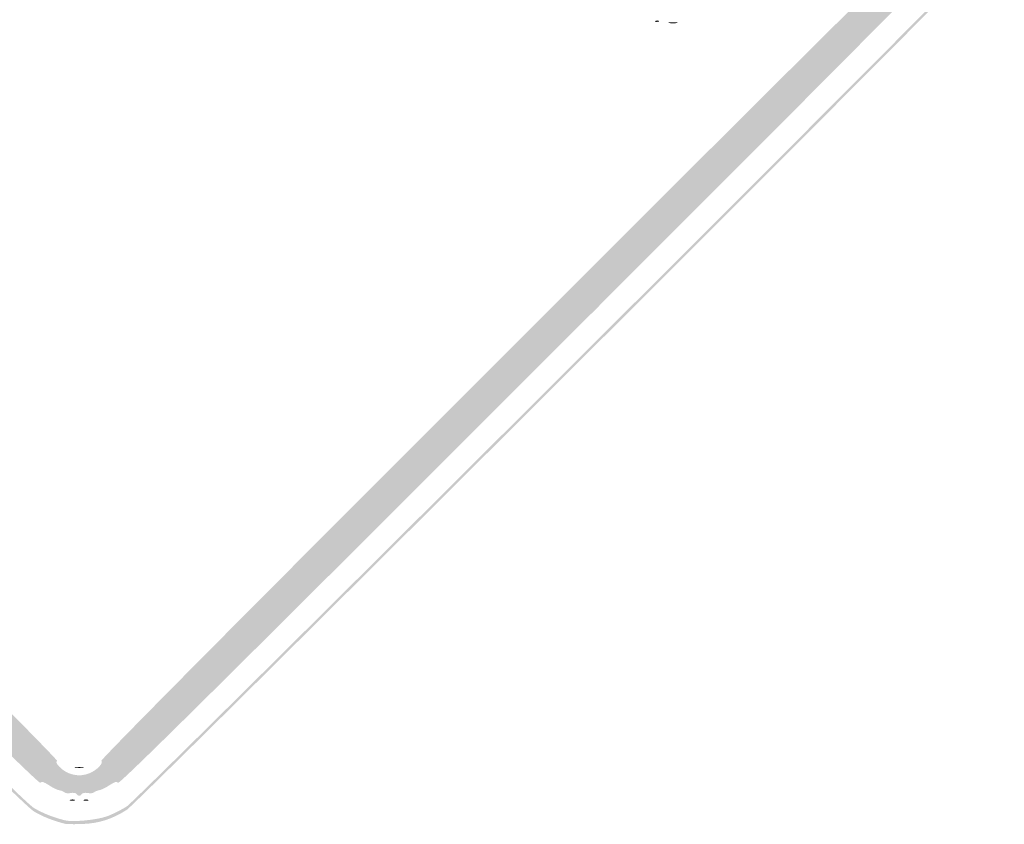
# Model space of a CAD drawing. Header units: inches. Extents: x -26.1 to 25.6, y -25.4 to 25.5.
# Tile 9 of 10: x -1.6 to 25.6, y -25.4 to -3.1. Entities that reach past the tile are written whole.
import ezdxf

# ---------------------------------------------------------------- set-up
doc = ezdxf.new("R2010")
doc.units = ezdxf.units.IN
doc.header["$MEASUREMENT"] = 0

msp = doc.modelspace()

# ---------------------------------------------------------------- hatches: boundary and pattern name
h = msp.add_hatch(color=7)
edge = h.paths.add_edge_path()
edge.add_spline(control_points=[(-0.401, -25.427), (-0.73, -25.343), (-1.002, -25.234), (-1.249, -25.09), (-1.471, -24.96), (-4.006, -22.452), (-13.073, -13.393), (-19.42, -7.051), (-24.715, -1.735), (-24.84, -1.579), (-25.178, -1.157), (-25.348, -0.785), (-25.415, -0.316), (-25.466, 0.035), (-25.463, 0.135), (-25.392, 0.464), (-25.226, 1.239), (-26.136, 0.288), (-13.135, 13.276)], knot_values=[0, 0, 0, 0, 1, 1, 1, 2, 2, 2, 3, 3, 3, 4, 4, 4, 5, 5, 5, 6, 6, 6, 6], degree=3, periodic=0)
edge.add_line((-13.135, 13.276), (-1.296, 25.104))
edge.add_line((-1.296, 25.104), (-0.964, 25.234))
edge.add_spline(control_points=[(-0.964, 25.234), (-0.48, 25.425), (-0.074, 25.482), (0.326, 25.416), (0.675, 25.358), (1.173, 25.164), (1.367, 25.011), (1.432, 24.959), (6.773, 19.634), (13.237, 13.177), (24.952, 1.475), (24.99, 1.437), (25.175, 1.061), (25.632, 0.135), (25.512, -0.754), (24.816, -1.603), (24.365, -2.153), (1.6, -24.862), (1.32, -25.041), (0.914, -25.3), (0.551, -25.417), (0.094, -25.435), (-0.126, -25.444), (-0.349, -25.44), (-0.401, -25.427)], knot_values=[0, 0, 0, 0, 1, 1, 1, 2, 2, 2, 3, 3, 3, 4, 4, 4, 5, 5, 5, 6, 6, 6, 7, 7, 7, 8, 8, 8, 8], degree=3, periodic=0)
edge = h.paths.add_edge_path(flags=0)
edge.add_spline(control_points=[(0.778, -25.219), (0.933, -25.16), (1.177, -25.038), (1.32, -24.947), (1.6, -24.768), (24.271, -2.153), (24.722, -1.603), (25.418, -0.754), (25.538, 0.135), (25.081, 1.061), (24.895, 1.437), (24.857, 1.476), (13.143, 13.183), (1.534, 24.785), (1.386, 24.93), (1.037, 25.095), (0.364, 25.414), (-0.234, 25.427), (-0.964, 25.14)], knot_values=[0, 0, 0, 0, 1, 1, 1, 2, 2, 2, 3, 3, 3, 4, 4, 4, 5, 5, 5, 6, 6, 6, 6], degree=3, periodic=0)
edge.add_line((-0.964, 25.14), (-1.296, 25.01))
edge.add_line((-1.296, 25.01), (-13.088, 13.229))
edge.add_spline(control_points=[(-13.088, 13.229), (-26.037, 0.293), (-25.132, 1.239), (-25.298, 0.464), (-25.451, -0.246), (-25.266, -0.929), (-24.746, -1.579), (-24.621, -1.735), (-19.347, -7.03), (-13.026, -13.346), (-3.996, -22.368), (-1.471, -24.865), (-1.249, -24.995), (-1.002, -25.14), (-0.73, -25.248), (-0.401, -25.332), (-0.181, -25.389), (0.501, -25.323), (0.778, -25.219)], knot_values=[0, 0, 0, 0, 1, 1, 1, 2, 2, 2, 3, 3, 3, 4, 4, 4, 5, 5, 5, 6, 6, 6, 6], degree=3, periodic=0)
h = msp.add_hatch(color=7)
edge = h.paths.add_edge_path()
edge.add_spline(control_points=[(-0.074, -24.603), (-0.091, -24.574), (-0.164, -24.562), (-0.235, -24.576), (-0.305, -24.591), (-0.383, -24.583), (-0.407, -24.559), (-0.43, -24.535), (-0.495, -24.509), (-0.55, -24.5), (-0.605, -24.492), (-0.734, -24.429), (-0.837, -24.361), (-0.979, -24.267), (-1.038, -24.25), (-1.079, -24.291), (-1.12, -24.332), (-3.971, -21.508), (-12.74, -12.74), (-21.797, -3.683), (-24.333, -1.121), (-24.289, -1.077), (-24.244, -1.033), (-24.258, -0.986), (-24.351, -0.864), (-24.417, -0.778), (-24.458, -0.707), (-24.443, -0.707), (-24.428, -0.707), (-24.442, -0.659), (-24.474, -0.601), (-24.506, -0.543), (-24.535, -0.474), (-24.539, -0.448), (-24.543, -0.422), (-24.55, -0.39), (-24.555, -0.377), (-24.568, -0.343), (-24.57, 0.298), (-24.557, 0.354), (-24.551, 0.379), (-24.543, 0.422), (-24.538, 0.448), (-24.525, 0.534), (-24.28, 0.983), (-24.229, 1.014), (-24.194, 1.036), (-24.196, 1.067), (-24.236, 1.115), (-24.285, 1.174), (-22.46, 3.019), (-12.763, 12.716), (-3.318, 22.162), (-1.22, 24.237), (-1.165, 24.192), (-1.113, 24.148), (-1.082, 24.155), (-1.019, 24.224), (-0.945, 24.306), (-0.772, 24.395), (-0.448, 24.518), (-0.37, 24.547), (-0.169, 24.571), (0, 24.571), (0.169, 24.571), (0.37, 24.547), (0.448, 24.518), (0.754, 24.402), (0.946, 24.307), (0.996, 24.246), (1.038, 24.196), (1.064, 24.194), (1.117, 24.238), (1.173, 24.285), (3.192, 22.288), (12.716, 12.763), (22.241, 3.239), (24.237, 1.22), (24.191, 1.164), (24.147, 1.111), (24.151, 1.084), (24.21, 1.035), (24.282, 0.974), (24.524, 0.544), (24.538, 0.448), (24.543, 0.422), (24.551, 0.379), (24.557, 0.354), (24.57, 0.298), (24.568, -0.343), (24.555, -0.377), (24.55, -0.39), (24.543, -0.422), (24.539, -0.448), (24.535, -0.474), (24.506, -0.543), (24.474, -0.601), (24.442, -0.659), (24.428, -0.707), (24.443, -0.707), (24.458, -0.707), (24.417, -0.778), (24.351, -0.864), (24.258, -0.986), (24.244, -1.033), (24.289, -1.077), (24.333, -1.121), (21.797, -3.683), (12.74, -12.74), (3.971, -21.508), (1.12, -24.332), (1.079, -24.291), (1.038, -24.25), (0.979, -24.267), (0.837, -24.361), (0.734, -24.429), (0.605, -24.492), (0.55, -24.5), (0.495, -24.509), (0.43, -24.535), (0.407, -24.559), (0.383, -24.583), (0.305, -24.591), (0.235, -24.576), (0.164, -24.562), (0.091, -24.574), (0.074, -24.603), (0.056, -24.631), (0.023, -24.654), (0, -24.654), (-0.023, -24.654), (-0.056, -24.631), (-0.074, -24.603)], knot_values=[0, 0, 0, 0, 1, 1, 1, 2, 2, 2, 3, 3, 3, 4, 4, 4, 5, 5, 5, 6, 6, 6, 7, 7, 7, 8, 8, 8, 9, 9, 9, 10, 10, 10, 11, 11, 11, 12, 12, 12, 13, 13, 13, 14, 14, 14, 15, 15, 15, 16, 16, 16, 17, 17, 17, 18, 18, 18, 19, 19, 19, 20, 20, 20, 21, 21, 21, 22, 22, 22, 23, 23, 23, 24, 24, 24, 25, 25, 25, 26, 26, 26, 27, 27, 27, 28, 28, 28, 29, 29, 29, 30, 30, 30, 31, 31, 31, 32, 32, 32, 33, 33, 33, 34, 34, 34, 35, 35, 35, 36, 36, 36, 37, 37, 37, 38, 38, 38, 39, 39, 39, 40, 40, 40, 41, 41, 41, 42, 42, 42, 43, 43, 43, 44, 44, 44, 44], degree=3, periodic=0)
edge = h.paths.add_edge_path(flags=0)
edge.add_spline(control_points=[(0.296, -24.024), (0.496, -23.939), (0.687, -23.734), (0.611, -23.687), (0.575, -23.665), (4.673, -19.533), (12.096, -12.111), (20.323, -3.884), (23.652, -0.583), (23.692, -0.616), (23.762, -0.674), (24.059, -0.35), (24.023, -0.256), (24.01, -0.22), (24.019, -0.179), (24.044, -0.164), (24.097, -0.131), (24.104, 0.11), (24.053, 0.161), (24.019, 0.195), (24.013, 0.216), (24, 0.341), (23.997, 0.373), (21.476, 2.918), (18.399, 5.996), (14.658, 9.737), (12.786, 11.578), (12.752, 11.55), (12.676, 11.487), (0.592, 23.578), (0.661, 23.647), (0.697, 23.683), (0.664, 23.74), (0.543, 23.846), (0.45, 23.928), (0.348, 23.997), (0.317, 24), (0.217, 24.009), (0.167, 24.022), (0.082, 24.061), (0.037, 24.082), (-0.037, 24.082), (-0.082, 24.061), (-0.167, 24.022), (-0.217, 24.009), (-0.317, 24), (-0.348, 23.997), (-0.45, 23.928), (-0.543, 23.846), (-0.664, 23.74), (-0.697, 23.683), (-0.661, 23.647), (-0.592, 23.578), (-12.676, 11.487), (-12.752, 11.55), (-12.786, 11.578), (-14.658, 9.737), (-18.399, 5.996), (-21.476, 2.918), (-23.997, 0.373), (-24, 0.341), (-24.013, 0.216), (-24.019, 0.195), (-24.053, 0.161), (-24.104, 0.11), (-24.097, -0.131), (-24.044, -0.164), (-24.019, -0.179), (-24.009, -0.218), (-24.021, -0.249), (-24.056, -0.341), (-23.76, -0.673), (-23.693, -0.617), (-23.652, -0.583), (-20.436, -3.77), (-12.096, -12.111), (-4.673, -19.533), (-0.575, -23.665), (-0.611, -23.687), (-0.651, -23.712), (-0.636, -23.756), (-0.557, -23.84), (-0.34, -24.076), (0.002, -24.15), (0.296, -24.024)], knot_values=[0, 0, 0, 0, 1, 1, 1, 2, 2, 2, 3, 3, 3, 4, 4, 4, 5, 5, 5, 6, 6, 6, 7, 7, 7, 8, 8, 8, 9, 9, 9, 10, 10, 10, 11, 11, 11, 12, 12, 12, 13, 13, 13, 14, 14, 14, 15, 15, 15, 16, 16, 16, 17, 17, 17, 18, 18, 18, 19, 19, 19, 20, 20, 20, 21, 21, 21, 22, 22, 22, 23, 23, 23, 24, 24, 24, 25, 25, 25, 26, 26, 26, 27, 27, 27, 28, 28, 28, 28], degree=3, periodic=0)
h = msp.add_hatch(color=7)
edge = h.paths.add_edge_path()
edge.add_spline(control_points=[(15.972, -3.173), (16.006, -3.16), (16.046, -3.161), (16.062, -3.177), (16.078, -3.193), (16.05, -3.204), (16, -3.202), (15.945, -3.2), (15.934, -3.188), (15.972, -3.173)], knot_values=[0, 0, 0, 0, 1, 1, 1, 2, 2, 2, 3, 3, 3, 3], degree=3, periodic=0)
h = msp.add_hatch(color=7)
edge = h.paths.add_edge_path()
edge.add_spline(control_points=[(16.346, -3.219), (16.404, -3.208), (16.5, -3.208), (16.558, -3.219), (16.616, -3.231), (16.569, -3.24), (16.452, -3.24), (16.335, -3.24), (16.288, -3.231), (16.346, -3.219)], knot_values=[0, 0, 0, 0, 1, 1, 1, 2, 2, 2, 3, 3, 3, 3], degree=3, periodic=0)
h = msp.add_hatch(color=7)
edge = h.paths.add_edge_path()
edge.add_spline(control_points=[(-0.106, -23.867), (-0.048, -23.856), (0.048, -23.856), (0.106, -23.867), (0.164, -23.878), (0.117, -23.887), (0, -23.887), (-0.117, -23.887), (-0.164, -23.878), (-0.106, -23.867)], knot_values=[0, 0, 0, 0, 1, 1, 1, 2, 2, 2, 3, 3, 3, 3], degree=3, periodic=0)
h = msp.add_hatch(color=7)
edge = h.paths.add_edge_path()
edge.add_spline(control_points=[(-0.247, -24.765), (-0.215, -24.752), (-0.162, -24.752), (-0.13, -24.765), (-0.097, -24.778), (-0.124, -24.788), (-0.189, -24.788), (-0.253, -24.788), (-0.28, -24.778), (-0.247, -24.765)], knot_values=[0, 0, 0, 0, 1, 1, 1, 2, 2, 2, 3, 3, 3, 3], degree=3, periodic=0)
h = msp.add_hatch(color=7)
edge = h.paths.add_edge_path()
edge.add_spline(control_points=[(0.13, -24.765), (0.162, -24.752), (0.215, -24.752), (0.247, -24.765), (0.28, -24.778), (0.253, -24.788), (0.189, -24.788), (0.124, -24.788), (0.097, -24.778), (0.13, -24.765)], knot_values=[0, 0, 0, 0, 1, 1, 1, 2, 2, 2, 3, 3, 3, 3], degree=3, periodic=0)

doc.saveas('drawing.dxf')
